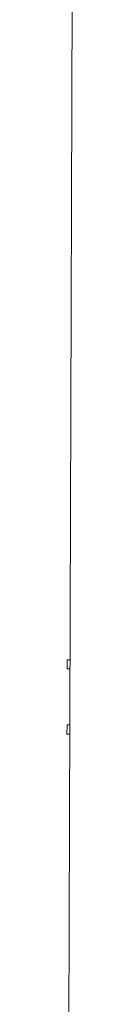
# Model space of a CAD drawing. Header units: millimetres. Extents: x 4385 to 11928, y 17253 to 36963.
# Tile 232 of 256: x 7692.94222 to 7692.95138, y 18775.83147 to 18776.36224. Entities that reach past the tile are written whole.
import ezdxf

# ---------------------------------------------------------------- set-up
doc = ezdxf.new("R2010")
doc.units = ezdxf.units.MM
doc.layers.add('БЛАГО_Ботаническая_Р$0$БЛАГО_МАФ', color=7, linetype='Continuous', lineweight=0, true_color=0x000000)

# ---------------------------------------------------------------- blocks, each defined once
blk = doc.blocks.new('БЛАГО_Ботаническая_Р$0$дио 1.15')
at = {"layer": 'БЛАГО_Ботаническая_Р$0$БЛАГО_МАФ'}
for p, q in [((0.95153, 0.03279), (0.94651, 0.03279)), ((0.94651, 0.03279), (0.94651, 0.03129)), ((0.95153, 0.03279), (0.95153, 0.03129)), ((0.98164, 0.03279), (0.98666, 0.03279)), ((0.98164, 0.03129), (0.98164, 0.03279)), ((0.98666, 0.03129), (0.98666, 0.03279)), ((1.39611, 0.03129), (-1.40011, 0.03129))]:
    blk.add_line(p, q, dxfattribs=at)
blk = doc.blocks.new('*U1064')
at = {"layer": 'БЛАГО_Ботаническая_Р$0$БЛАГО_МАФ', "color": 1, "rotation": 89.8122082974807}
blk.add_blockref('БЛАГО_Ботаническая_Р$0$дио 1.15', (7692.9781, 18775.03049), dxfattribs=at)

msp = doc.modelspace()

# ---------------------------------------------------------------- block references
msp.add_blockref('*U1064', (0, 0))

doc.saveas('drawing.dxf')
